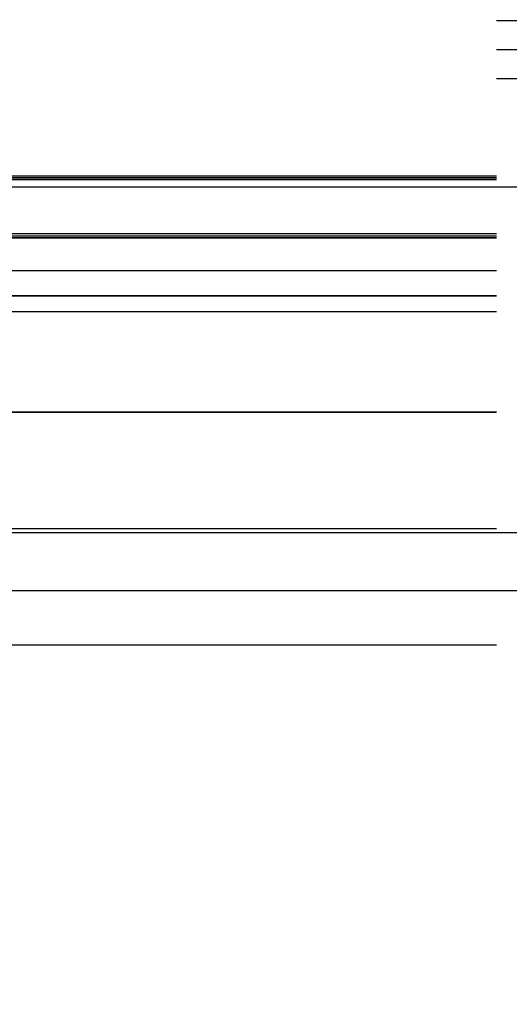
# Model space of a CAD drawing. Header units: millimetres. Extents: x -1030 to 192, y -442 to 180.
# Tile 215 of 256: x 65 to 77, y 68 to 91. Entities that reach past the tile are written whole.
import ezdxf

# ---------------------------------------------------------------- set-up
doc = ezdxf.new("R2010")
doc.units = ezdxf.units.MM
doc.header["$MEASUREMENT"] = 0
doc.layers.add('OVIDIO 120x60x72h', color=7, linetype='Continuous')

msp = doc.modelspace()

# ---------------------------------------------------------------- linework, layer by layer
at = {"layer": 'OVIDIO 120x60x72h', "extrusion": (0.1148807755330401, 0.04567751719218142, 0.9923285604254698)}
for points in [[(72.8498483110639, -77.6176936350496), (72.8498483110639, 29.2381590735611)], [(72.8498483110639, 29.2381590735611), (72.8498483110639, -77.6176936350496)]]:
    msp.add_lwpolyline(points, dxfattribs=at)
at = {"layer": 'OVIDIO 120x60x72h', "extrusion": (0.1148807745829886, 0.04567751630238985, 0.9923285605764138)}
for points in [[(72.39321081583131, 29.23815847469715), (72.3932108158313, -77.61769428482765)], [(72.3932108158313, -77.61769428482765), (72.39321081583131, 29.23815847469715)]]:
    msp.add_lwpolyline(points, dxfattribs=at)
at = {"layer": 'OVIDIO 120x60x72h', "extrusion": (0.1148807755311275, 0.04567751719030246, 0.9923285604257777)}
msp.add_lwpolyline([(57.9113994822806, -63.87049765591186), (57.9113994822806, -8.679758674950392)], dxfattribs=at)
at = {"layer": 'OVIDIO 120x60x72h', "extrusion": (0.1148807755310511, 0.04567751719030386, 0.9923285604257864)}
msp.add_lwpolyline([(58.13973467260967, -63.65377610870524), (58.13973467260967, -9.249254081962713)], dxfattribs=at)
at = {"layer": 'OVIDIO 120x60x72h', "extrusion": (1, 0, 0)}
for points in [[(87.47492492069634, 714.8180395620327), (91.05263368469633, 716.6068939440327)], [(91.05263368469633, 716.6068939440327), (89.71099289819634, 719.2901755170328)], [(89.71099289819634, 719.2901755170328), (91.05263368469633, 716.6068939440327)], [(86.71466180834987, 716.1149589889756), (90.38181329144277, 717.9485347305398)], [(89.71099289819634, 719.2901755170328), (86.13328413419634, 717.5013211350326)], [(89.2190579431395, 715.6901060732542), (87.87741715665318, 718.3733876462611)], [(87.38548220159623, 714.7733182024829), (87.47492492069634, 714.8180395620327)], [(87.47492492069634, 714.8180395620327), (87.38548220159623, 714.7733182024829)], [(87.38548220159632, 714.7733182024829), (87.30563087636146, 714.7344942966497), (87.22420860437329, 714.6971275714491), (87.141244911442, 714.661290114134), (87.05677311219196, 714.6270538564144), (86.97083037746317, 714.5944903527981), (86.88345778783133, 714.5636705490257), (86.79470037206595, 714.5346645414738), (86.70460712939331, 714.5075413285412), (86.61323103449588, 714.4823685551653), (86.52062902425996, 714.4592122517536), (86.42686196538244, 714.4381365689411), (86.33199460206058, 714.4192035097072), (86.23609548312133, 714.4024726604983), (86.13923686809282, 714.3880009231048), (86.04149461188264, 714.3758422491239), (85.94294802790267, 714.3660473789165), (85.84367972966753, 714.3586635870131), (85.74377545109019, 714.3537344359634), (85.64332384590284, 714.3512995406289), (85.54241626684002, 714.3513943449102), (85.44114652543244, 714.3540499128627), (85.33961063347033, 714.3592927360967), (85.23790652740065, 714.3671445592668), (85.13613377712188, 714.3776222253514), (85.03439328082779, 714.3907375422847), (84.93278694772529, 714.4064971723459), (84.83141737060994, 714.424902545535), (84.73038749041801, 714.4459497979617), (84.62980025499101, 714.469629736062), (84.52975827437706, 714.495927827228), (84.43036347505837, 714.5248242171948), (84.33171675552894, 714.5562937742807), (84.2339176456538, 714.5903061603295), (84.13706397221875, 714.6268259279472), (84.04125153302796, 714.6658126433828), (83.94657378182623, 714.7072210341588), (83.85312152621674, 714.7510011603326), (83.76098264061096, 714.7970986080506), (83.67024179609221, 714.8454547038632), (83.58098020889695, 714.896006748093), (83.49327540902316, 714.9486882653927), (83.40720103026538, 715.0034292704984), (83.3228266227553, 715.0601565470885), (83.24021748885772, 715.1187939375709), (83.15943454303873, 715.1792626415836), (83.08053419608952, 715.2414815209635), (83.00356826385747, 715.3053674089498), (82.92858390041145, 715.3708354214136), (82.85562355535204, 715.4377992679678), (82.78472495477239, 715.5061715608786), (82.71592110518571, 715.5758641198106), (82.64924031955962, 715.6467882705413), (82.58470626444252, 715.7188551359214), (82.52233802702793, 715.791975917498), (82.46215020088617, 715.8660621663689), (82.40415298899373, 715.941026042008), (82.34835232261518, 716.0167805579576), (82.29474999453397, 716.0932398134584), (82.24334380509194, 716.1703192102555), (82.1941277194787, 716.2479356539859), (82.14709203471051, 716.3260077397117), (82.10222355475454, 716.4044559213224), (82.05950577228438, 716.4832026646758), (82.01891905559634, 716.5621725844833)], [(82.01891905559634, 716.5621725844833), (82.05950577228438, 716.4832026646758), (82.10222355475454, 716.4044559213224), (82.14709203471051, 716.3260077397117), (82.1941277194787, 716.2479356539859), (82.24334380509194, 716.1703192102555), (82.29474999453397, 716.0932398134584), (82.34835232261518, 716.0167805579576), (82.40415298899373, 715.941026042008), (82.46215020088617, 715.8660621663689), (82.52233802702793, 715.791975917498), (82.58470626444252, 715.7188551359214), (82.64924031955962, 715.6467882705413), (82.71592110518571, 715.5758641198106), (82.78472495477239, 715.5061715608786), (82.85562355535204, 715.4377992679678), (82.92858390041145, 715.3708354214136), (83.00356826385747, 715.3053674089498), (83.08053419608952, 715.2414815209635), (83.15943454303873, 715.1792626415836), (83.24021748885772, 715.1187939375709), (83.3228266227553, 715.0601565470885), (83.40720103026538, 715.0034292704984), (83.49327540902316, 714.9486882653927), (83.58098020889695, 714.896006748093), (83.67024179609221, 714.8454547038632), (83.76098264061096, 714.7970986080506), (83.85312152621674, 714.7510011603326), (83.94657378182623, 714.7072210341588), (84.04125153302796, 714.6658126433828), (84.13706397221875, 714.6268259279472), (84.2339176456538, 714.5903061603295), (84.33171675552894, 714.5562937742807), (84.43036347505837, 714.5248242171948), (84.52975827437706, 714.495927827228), (84.62980025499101, 714.469629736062), (84.73038749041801, 714.4459497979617), (84.83141737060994, 714.424902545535), (84.93278694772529, 714.4064971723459), (85.03439328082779, 714.3907375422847), (85.13613377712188, 714.3776222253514), (85.23790652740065, 714.3671445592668), (85.33961063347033, 714.3592927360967), (85.44114652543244, 714.3540499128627), (85.54241626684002, 714.3513943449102), (85.64332384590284, 714.3512995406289), (85.74377545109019, 714.3537344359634), (85.84367972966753, 714.3586635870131), (85.94294802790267, 714.3660473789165), (86.04149461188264, 714.3758422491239), (86.13923686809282, 714.3880009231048), (86.23609548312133, 714.4024726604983), (86.33199460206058, 714.4192035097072), (86.42686196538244, 714.4381365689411), (86.52062902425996, 714.4592122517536), (86.61323103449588, 714.4823685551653), (86.70460712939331, 714.5075413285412), (86.79470037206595, 714.5346645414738), (86.88345778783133, 714.5636705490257), (86.97083037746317, 714.5944903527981), (87.05677311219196, 714.6270538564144), (87.141244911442, 714.661290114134), (87.22420860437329, 714.6971275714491), (87.30563087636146, 714.7344942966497), (87.38548220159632, 714.7733182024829)], [(87.38548220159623, 714.7733182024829), (86.04384141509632, 717.4565997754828)], [(86.04384141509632, 717.4565997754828), (87.38548220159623, 714.7733182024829)], [(83.3926683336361, 715.012979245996), (86.4910550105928, 716.5621725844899)], [(86.13328413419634, 717.5013211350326), (86.04384141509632, 717.4565997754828)], [(86.04384141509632, 717.4565997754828), (86.13328413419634, 717.5013211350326)], [(86.04384141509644, 717.4565997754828), (86.02387858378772, 717.4468937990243), (86.00352301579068, 717.4375521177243), (85.98278209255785, 717.4285927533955), (85.96166414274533, 717.4200336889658), (85.94017845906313, 717.4118928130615), (85.91833531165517, 717.4041878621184), (85.89614595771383, 717.3969363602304), (85.87362264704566, 717.3901555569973), (85.8507786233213, 717.3838623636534), (85.82762812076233, 717.3780732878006), (85.80418635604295, 717.3728043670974), (85.78046951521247, 717.368071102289), (85.75649473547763, 717.3638883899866), (85.7322800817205, 717.3602704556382), (85.70784451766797, 717.3572307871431), (85.68320787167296, 717.3547820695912), (85.65839079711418, 717.3529361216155), (85.63341472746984, 717.351703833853), (85.60830182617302, 717.3510951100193), (85.5830749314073, 717.3511188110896), (85.55775749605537, 717.3517827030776), (85.53237352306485, 717.3530934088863), (85.50694749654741, 717.3550563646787), (85.48150430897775, 717.3576757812), (85.45606918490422, 717.3609546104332), (85.43066760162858, 717.3648945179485), (85.40532520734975, 717.3694958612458), (85.38006773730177, 717.3747576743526), (85.35492092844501, 717.3806776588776), (85.32991043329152, 717.3872521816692), (85.30506173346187, 717.3944762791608), (85.2804000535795, 717.4023436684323), (85.2559502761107, 717.4108467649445), (85.23173685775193, 717.4199767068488), (85.20778374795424, 717.4297233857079), (85.18411431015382, 717.4400754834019), (85.16075124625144, 717.4510205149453), (85.13771652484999, 717.4625448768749), (85.1150313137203, 717.4746339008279), (85.09271591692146, 717.4872719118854), (85.07078971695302, 717.5004422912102), (85.04927112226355, 717.5141275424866), (85.02817752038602, 717.5283093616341), (85.00752523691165, 717.5429687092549), (84.98732950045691, 717.558085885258), (84.96760441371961, 717.573640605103), (84.94836293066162, 717.5896120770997), (84.9296168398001, 717.6059790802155), (84.91137675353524, 717.622720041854), (84.89365210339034, 717.6398131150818), (84.87645114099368, 717.6572362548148), (84.85978094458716, 717.6749672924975), (84.84364743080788, 717.6929840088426), (84.82805537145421, 717.7112642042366), (84.81300841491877, 717.7297857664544), (84.79850911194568, 717.7485267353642), (84.78455894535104, 717.7674653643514), (84.77115836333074, 717.7865801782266), (84.75830681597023, 717.805850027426), (84.74600279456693, 717.8252541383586), (84.73424387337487, 717.84477215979), (84.72302675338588, 717.8643842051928), (84.71234730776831, 717.884070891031), (84.70220062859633, 717.9038133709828)], [(84.70220062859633, 717.9038133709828), (84.71234730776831, 717.884070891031), (84.72302675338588, 717.8643842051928), (84.73424387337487, 717.84477215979), (84.74600279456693, 717.8252541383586), (84.75830681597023, 717.805850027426), (84.77115836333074, 717.7865801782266), (84.78455894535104, 717.7674653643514), (84.79850911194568, 717.7485267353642), (84.81300841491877, 717.7297857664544), (84.82805537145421, 717.7112642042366), (84.84364743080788, 717.6929840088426), (84.85978094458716, 717.6749672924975), (84.87645114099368, 717.6572362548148), (84.89365210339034, 717.6398131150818), (84.91137675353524, 717.622720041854), (84.9296168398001, 717.6059790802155), (84.94836293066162, 717.5896120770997), (84.96760441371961, 717.573640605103), (84.98732950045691, 717.558085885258), (85.00752523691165, 717.5429687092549), (85.02817752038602, 717.5283093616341), (85.04927112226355, 717.5141275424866), (85.07078971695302, 717.5004422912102), (85.09271591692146, 717.4872719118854), (85.1150313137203, 717.4746339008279), (85.13771652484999, 717.4625448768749), (85.16075124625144, 717.4510205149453), (85.18411431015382, 717.4400754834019), (85.20778374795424, 717.4297233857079), (85.23173685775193, 717.4199767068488), (85.2559502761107, 717.4108467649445), (85.2804000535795, 717.4023436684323), (85.30506173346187, 717.3944762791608), (85.32991043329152, 717.3872521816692), (85.35492092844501, 717.3806776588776), (85.38006773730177, 717.3747576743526), (85.40532520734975, 717.3694958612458), (85.43066760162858, 717.3648945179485), (85.45606918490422, 717.3609546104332), (85.48150430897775, 717.3576757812), (85.50694749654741, 717.3550563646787), (85.53237352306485, 717.3530934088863), (85.55775749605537, 717.3517827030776), (85.5830749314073, 717.3511188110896), (85.60830182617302, 717.3510951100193), (85.63341472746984, 717.351703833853), (85.65839079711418, 717.3529361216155), (85.68320787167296, 717.3547820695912), (85.70784451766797, 717.3572307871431), (85.7322800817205, 717.3602704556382), (85.75649473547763, 717.3638883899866), (85.78046951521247, 717.368071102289), (85.80418635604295, 717.3728043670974), (85.82762812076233, 717.3780732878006), (85.8507786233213, 717.3838623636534), (85.87362264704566, 717.3901555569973), (85.89614595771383, 717.3969363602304), (85.91833531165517, 717.4041878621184), (85.94017845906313, 717.4118928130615), (85.96166414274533, 717.4200336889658), (85.98278209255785, 717.4285927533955), (86.00352301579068, 717.4375521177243), (86.02387858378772, 717.4468937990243), (86.04384141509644, 717.4565997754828)], [(83.80777343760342, 717.4565997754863), (85.35696677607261, 714.3582130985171)], [(84.70220062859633, 717.9038133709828), (82.01891905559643, 716.5621725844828)], [(78.88842388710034, 729.5313668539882), (84.70220062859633, 717.9038133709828)], [(82.01891905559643, 716.5621725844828), (84.70220062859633, 717.9038133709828)], [(84.70220062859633, 717.9038133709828), (78.88842388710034, 729.5313668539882)], [(77.54678310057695, 728.8605464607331), (83.36055984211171, 717.2329929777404)], [(82.01891905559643, 716.5621725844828), (76.20514231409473, 728.1897260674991)], [(76.20514231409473, 728.1897260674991), (82.01891905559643, 716.5621725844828)], [(79.11203068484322, 722.375949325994), (81.7953122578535, 723.7175901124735)], [(76.20514231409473, 728.1897260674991), (78.88842388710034, 729.5313668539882)], [(78.88842388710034, 729.5313668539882), (76.20514231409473, 728.1897260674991)], [(75.4099184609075, 736.4883777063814), (72.7266368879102, 735.1467369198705)]]:
    msp.add_lwpolyline(points, dxfattribs=at)
at = {"layer": 'OVIDIO 120x60x72h'}
for points in [[(76.21606214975, 91.05263368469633), (97.4532739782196, 91.05263368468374)], [(97.4532739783, 90.38181329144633), (76.21606214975, 90.38181329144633)], [(97.45327397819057, 89.71099289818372), (76.21606214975, 89.71099289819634)], [(41.21587904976, 87.47492492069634), (76.21606214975, 87.47492492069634)], [(41.21587904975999, 87.43020356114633), (76.21606214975, 87.43020356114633)], [(41.21587904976, 87.38548220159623), (76.21606214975, 87.38548220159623)], [(76.21606214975, 87.38548220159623), (41.21587904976, 87.38548220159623)], [(90.71602301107, 87.20659676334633), (27.46698811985, 87.20659676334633)], [(76.21606214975, 86.13328413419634), (41.21587904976, 86.13328413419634)], [(41.21587904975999, 86.08856277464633), (76.21606214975, 86.08856277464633)], [(41.21587904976, 86.04384141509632), (76.21606214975, 86.04384141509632)], [(76.21606214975, 86.04384141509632), (41.21587904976, 86.04384141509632)], [(76.21606214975, 85.28040005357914), (41.21587904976, 85.28040005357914)], [(76.21606214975, 84.70220062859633), (41.21587904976, 84.70220062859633)], [(41.21587904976, 84.70220062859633), (76.21606214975, 84.70220062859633)], [(76.21606214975, 84.33171675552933), (41.21587904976, 84.33171675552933)], [(76.21606214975, 82.01891905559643), (41.21587904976, 82.01891905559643)], [(41.21587904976, 82.01891905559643), (76.21606214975, 82.01891905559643)], [(62.00572742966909, 79.33563748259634), (76.21606214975, 79.33563748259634)], [(89.78794848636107, 79.23604907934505), (-419.111092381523, 79.2360490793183)], [(89.7879484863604, 77.89440829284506), (-419.1110923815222, 77.89440829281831)], [(62.00572742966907, 76.65235590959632), (76.21606214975, 76.65235590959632)]]:
    msp.add_lwpolyline(points, dxfattribs=at)
at = {"layer": 'OVIDIO 120x60x72h', "extrusion": (2.568458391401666e-05, 0.9999999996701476, 8.307771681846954e-08)}
for points in [[(-74.21743960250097, 716.3882525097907), (-43.21760176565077, 716.2879824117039)], [(-43.21760176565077, 716.2879824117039), (-74.21743960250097, 716.3882525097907)]]:
    msp.add_lwpolyline(points, dxfattribs=at)
at = {"layer": 'OVIDIO 120x60x72h', "extrusion": (0.999995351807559, 0.0009951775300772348, 0.002882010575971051)}
for points in [[(89.88120059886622, 714.7532741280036), (90.37079571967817, 716.1711234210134)], [(90.37079571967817, 716.1711234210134), (89.88120059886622, 714.7532741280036)]]:
    msp.add_lwpolyline(points, dxfattribs=at)
at = {"layer": 'OVIDIO 120x60x72h', "extrusion": (-0.003048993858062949, 0.3263938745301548, 0.9452289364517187)}
for points in [[(-77.04145580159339, 151.0227602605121), (-77.04140300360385, 150.9783656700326), (-77.04035104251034, 150.933584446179), (-77.03827399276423, 150.8884456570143), (-77.03514682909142, 150.8429800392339), (-77.0309455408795, 150.7972199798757), (-77.02564724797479, 150.7511994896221), (-77.01923031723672, 150.704954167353), (-77.0116744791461, 150.658521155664), (-77.00296094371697, 150.6119390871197), (-76.99307251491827, 150.5652480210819), (-76.98199370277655, 150.5184893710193), (-76.96971083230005, 150.4717058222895), (-76.9562121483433, 150.4249412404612), (-76.94148791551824, 150.3782405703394), (-76.92553051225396, 150.3316497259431), (-76.90833451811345, 150.2852154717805), (-76.88989679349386, 150.2389852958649), (-76.87021655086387, 150.1930072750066), (-76.84929541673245, 150.1473299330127), (-76.8271374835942, 150.1020020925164), (-76.80374935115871, 150.0570727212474), (-76.77914015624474, 150.0125907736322), (-76.75332159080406, 149.9686050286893), (-76.72630790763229, 149.9251639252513), (-76.6981159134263, 149.8823153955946), (-76.66876494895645, 149.8401066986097), (-76.63827685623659, 149.7985842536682), (-76.60667593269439, 149.7577934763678), (-76.57398887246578, 149.7177786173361), (-76.54024469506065, 149.6785826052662), (-76.50547466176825, 149.6402468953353), (-76.4697121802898, 149.6028113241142), (-76.43299269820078, 149.5663139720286), (-76.39535358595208, 149.5307910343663), (-76.35683401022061, 149.4962767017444), (-76.31747479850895, 149.4628030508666), (-76.27731829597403, 149.4303999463), (-76.23640821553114, 149.399094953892), (-76.1947894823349, 149.3689132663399), (-76.1525080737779, 149.3398776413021), (-76.10961085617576, 149.3120083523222), (-76.06614541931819, 149.285323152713), (-76.02215991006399, 149.2598372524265), (-75.97770286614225, 149.2355633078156), (-75.93282305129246, 149.2125114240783), (-75.88756929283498, 149.1906891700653), (-75.84199032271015, 149.170101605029), (-75.79613462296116, 149.1507513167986), (-75.75005027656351, 149.1326384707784), (-75.70378482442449, 149.1157608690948), (-75.65738512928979, 149.100114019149), (-75.61089724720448, 149.0856912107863), (-75.56436630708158, 149.0724836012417), (-75.51783639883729, 149.0604803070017), (-75.47135047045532, 149.0496685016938), (-75.42495023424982, 149.0400335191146), (-75.37867608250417, 149.0315589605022), (-75.33256701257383, 149.0242268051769), (-75.28666056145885, 149.0180175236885), (-75.240992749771, 149.0129101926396), (-75.19559803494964, 149.0088826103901), (-75.15050927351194, 149.0059114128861), (-75.10575769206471, 149.0039721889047), (-75.06137286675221, 149.0030395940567)], [(-75.06137286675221, 149.0030395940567), (-75.10575769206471, 149.0039721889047), (-75.15050927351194, 149.0059114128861), (-75.19559803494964, 149.0088826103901), (-75.240992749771, 149.0129101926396), (-75.28666056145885, 149.0180175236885), (-75.33256701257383, 149.0242268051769), (-75.37867608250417, 149.0315589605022), (-75.42495023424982, 149.0400335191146), (-75.47135047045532, 149.0496685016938), (-75.51783639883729, 149.0604803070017), (-75.56436630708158, 149.0724836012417), (-75.61089724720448, 149.0856912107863), (-75.65738512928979, 149.100114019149), (-75.70378482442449, 149.1157608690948), (-75.75005027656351, 149.1326384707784), (-75.79613462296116, 149.1507513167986), (-75.84199032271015, 149.170101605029), (-75.88756929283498, 149.1906891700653), (-75.93282305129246, 149.2125114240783), (-75.97770286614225, 149.2355633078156), (-76.02215991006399, 149.2598372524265), (-76.06614541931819, 149.285323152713), (-76.10961085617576, 149.3120083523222), (-76.1525080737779, 149.3398776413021), (-76.1947894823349, 149.3689132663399), (-76.23640821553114, 149.399094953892), (-76.27731829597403, 149.4303999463), (-76.31747479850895, 149.4628030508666), (-76.35683401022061, 149.4962767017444), (-76.39535358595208, 149.5307910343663), (-76.43299269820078, 149.5663139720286), (-76.4697121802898, 149.6028113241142), (-76.50547466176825, 149.6402468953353), (-76.54024469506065, 149.6785826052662), (-76.57398887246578, 149.7177786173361), (-76.60667593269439, 149.7577934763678), (-76.63827685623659, 149.7985842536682), (-76.66876494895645, 149.8401066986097), (-76.6981159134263, 149.8823153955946), (-76.72630790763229, 149.9251639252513), (-76.75332159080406, 149.9686050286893), (-76.77914015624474, 150.0125907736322), (-76.80374935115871, 150.0570727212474), (-76.8271374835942, 150.1020020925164), (-76.84929541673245, 150.1473299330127), (-76.87021655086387, 150.1930072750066), (-76.88989679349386, 150.2389852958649), (-76.90833451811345, 150.2852154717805), (-76.92553051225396, 150.3316497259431), (-76.94148791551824, 150.3782405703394), (-76.9562121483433, 150.4249412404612), (-76.96971083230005, 150.4717058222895), (-76.98199370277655, 150.5184893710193), (-76.99307251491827, 150.5652480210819), (-77.00296094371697, 150.6119390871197), (-77.0116744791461, 150.658521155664), (-77.01923031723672, 150.704954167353), (-77.02564724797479, 150.7511994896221), (-77.0309455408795, 150.7972199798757), (-77.03514682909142, 150.8429800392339), (-77.03827399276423, 150.8884456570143), (-77.04035104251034, 150.933584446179), (-77.04140300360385, 150.9783656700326), (-77.04145580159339, 151.0227602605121)]]:
    msp.add_lwpolyline(points, dxfattribs=at)
at = {"layer": 'OVIDIO 120x60x72h', "extrusion": (2.568458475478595e-05, 0.9999999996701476, 8.307771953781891e-08)}
msp.add_lwpolyline([(-43.21989479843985, 715.5790607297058), (-74.21973263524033, 715.6793308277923)], dxfattribs=at)
at = {"layer": 'OVIDIO 120x60x72h', "extrusion": (-0.003048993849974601, 0.3263938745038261, 0.9452289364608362)}
msp.add_lwpolyline([(-77.0414557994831, 151.0227602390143), (-77.0413245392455, 150.9726464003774), (-77.0399341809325, 150.9224637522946), (-77.03728000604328, 150.8722596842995), (-77.03335967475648, 150.8220819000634), (-77.02817324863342, 150.7719782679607), (-77.02172320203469, 150.7219966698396), (-77.0140144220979, 150.6721848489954), (-77.00505419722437, 150.6225902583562), (-76.99485219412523, 150.5732599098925), (-76.9834204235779, 150.5242402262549), (-76.9707731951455, 150.4755768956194), (-76.95692706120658, 150.4273147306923), (-76.94190075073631, 150.3794975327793), (-76.92571509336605, 150.3321679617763), (-76.90839293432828, 150.2853674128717), (-76.88995904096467, 150.2391359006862), (-76.87044000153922, 150.1935119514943), (-76.84986411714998, 150.1485325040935), (-76.82826128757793, 150.1042328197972), (-76.80566289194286, 150.0606464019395), (-76.78210166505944, 150.0178049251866), (-76.75761157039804, 149.975738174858), (-76.73222767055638, 149.9344739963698), (-76.70598599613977, 149.8940382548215), (-76.67892341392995, 149.8544548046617), (-76.65107749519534, 149.8157454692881), (-76.62248638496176, 149.7779300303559), (-76.5931886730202, 149.7410262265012), (-76.56322326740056, 149.705049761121), (-76.53262927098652, 149.6700143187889), (-76.50144586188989, 149.6359315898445), (-76.46971217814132, 149.6028113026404), (-76.4372272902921, 149.5704274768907), (-76.40376924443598, 149.5385747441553), (-76.36934699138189, 149.5072924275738), (-76.33397144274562, 149.4766199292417), (-76.29765550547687, 149.4465966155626), (-76.26041410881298, 149.4172616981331), (-76.22226422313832, 149.388654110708), (-76.18322487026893, 149.3608123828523), (-76.14331712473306, 149.3337745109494), (-76.10256410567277, 149.3075778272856), (-76.06099095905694, 149.2822588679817), (-76.01862482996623, 149.2578532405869), (-75.97549482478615, 149.2343954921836), (-75.93163196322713, 149.2119189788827), (-75.88706912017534, 149.1904557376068), (-75.84184095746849, 149.1700363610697), (-75.79598384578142, 149.1506898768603), (-75.749535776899, 149.1324436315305), (-75.70253626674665, 149.1153231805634), (-75.65502624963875, 149.0993521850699), (-75.60704796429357, 149.0845523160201), (-75.55864483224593, 149.0709431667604), (-75.50986132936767, 149.058542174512), (-75.46074285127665, 149.0473645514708), (-75.41133557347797, 149.0374232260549), (-75.36168630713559, 149.0287287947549), (-75.31184235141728, 149.0212894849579), (-75.26185134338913, 149.015111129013), (-75.21176110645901, 149.0101971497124), (-75.16161949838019, 149.0065485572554), (-75.1114742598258, 149.0041639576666), (-75.06137286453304, 149.0030395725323)], dxfattribs=at)
at = {"layer": 'OVIDIO 120x60x72h', "extrusion": (2.568458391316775e-05, 0.9999999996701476, 8.307771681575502e-08)}
for points in [[(-43.22218783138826, 714.8701390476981), (-74.22202566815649, 714.9704091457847)], [(-74.22202566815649, 714.9704091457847), (-43.22218783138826, 714.8701390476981)]]:
    msp.add_lwpolyline(points, dxfattribs=at)
at = {"layer": 'OVIDIO 120x60x72h', "extrusion": (-0.003048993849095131, 0.3263938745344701, 0.9452289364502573)}
for points in [[(-75.06137286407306, 149.0030395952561), (-75.1057576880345, 149.0039721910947), (-75.15050926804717, 149.0059114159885), (-75.1955980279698, 149.0088826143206), (-75.24099274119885, 149.0129101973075), (-75.28666055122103, 149.0180175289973), (-75.33256700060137, 149.0242268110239), (-75.37867606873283, 149.0315589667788), (-75.42495021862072, 149.0400335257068), (-75.47135045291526, 149.0496685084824), (-75.51783637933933, 149.0604803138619), (-75.56436628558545, 149.0724836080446), (-75.61089722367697, 149.0856912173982), (-75.65738510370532, 149.1001140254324), (-75.70378479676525, 149.1157608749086), (-75.75005024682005, 149.1326384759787), (-75.79613459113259, 149.1507513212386), (-75.84199028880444, 149.1701016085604), (-75.88756925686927, 149.1906891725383), (-75.93282301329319, 149.2125114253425), (-75.97770282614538, 149.2355633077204), (-76.02215986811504, 149.2598372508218), (-76.0661453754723, 149.2853231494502), (-76.10961081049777, 149.3120083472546), (-76.15250802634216, 149.3398776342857), (-76.1947894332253, 149.3689132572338), (-76.23640816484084, 149.3990949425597), (-76.27731824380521, 149.4303999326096), (-76.31747474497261, 149.4628030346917), (-76.35683395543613, 149.4962766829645), (-76.3953535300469, 149.5307910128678), (-76.43299264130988, 149.5663139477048), (-76.46971212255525, 149.6028112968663), (-76.50547460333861, 149.6402468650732), (-76.54024463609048, 149.6785825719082), (-76.57398881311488, 149.7177785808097), (-76.60667587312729, 149.7577934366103), (-76.63827679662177, 149.7985842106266), (-76.66876488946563, 149.8401066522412), (-76.69811585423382, 149.8823153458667), (-76.72630784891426, 149.9251638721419), (-76.75332153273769, 149.9686049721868), (-76.77914009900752, 150.0125907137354), (-76.80374929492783, 150.0570726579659), (-76.82713742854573, 150.1020020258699), (-76.84929536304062, 150.1473298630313), (-76.87021649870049, 150.1930072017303), (-76.88989674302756, 150.2389852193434), (-76.9083344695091, 150.2852153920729), (-76.92553046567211, 150.3316496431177), (-76.94148787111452, 150.378240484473), (-76.9562121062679, 150.4249411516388), (-76.96971079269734, 150.4717057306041), (-76.98199366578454, 150.518489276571), (-76.99307248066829, 150.5652479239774), (-77.00296091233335, 150.6119389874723), (-77.01167445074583, 150.6585210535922), (-77.01923029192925, 150.7049540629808), (-77.02564722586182, 150.7511993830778), (-77.03094552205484, 150.7972198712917), (-77.03514681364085, 150.842979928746), (-77.03827398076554, 150.8884455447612), (-77.04035103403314, 150.9335843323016), (-77.04140299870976, 150.9783655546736), (-77.04145580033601, 151.0227601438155)], [(-77.04145580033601, 151.0227601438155), (-77.04140299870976, 150.9783655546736), (-77.04035103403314, 150.9335843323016), (-77.03827398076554, 150.8884455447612), (-77.03514681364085, 150.842979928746), (-77.03094552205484, 150.7972198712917), (-77.02564722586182, 150.7511993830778), (-77.01923029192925, 150.7049540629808), (-77.01167445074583, 150.6585210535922), (-77.00296091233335, 150.6119389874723), (-76.99307248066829, 150.5652479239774), (-76.98199366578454, 150.518489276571), (-76.96971079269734, 150.4717057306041), (-76.9562121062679, 150.4249411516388), (-76.94148787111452, 150.378240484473), (-76.92553046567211, 150.3316496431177), (-76.9083344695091, 150.2852153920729), (-76.88989674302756, 150.2389852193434), (-76.87021649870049, 150.1930072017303), (-76.84929536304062, 150.1473298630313), (-76.82713742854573, 150.1020020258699), (-76.80374929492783, 150.0570726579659), (-76.77914009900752, 150.0125907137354), (-76.75332153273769, 149.9686049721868), (-76.72630784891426, 149.9251638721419), (-76.69811585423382, 149.8823153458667), (-76.66876488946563, 149.8401066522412), (-76.63827679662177, 149.7985842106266), (-76.60667587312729, 149.7577934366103), (-76.57398881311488, 149.7177785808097), (-76.54024463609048, 149.6785825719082), (-76.50547460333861, 149.6402468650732), (-76.46971212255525, 149.6028112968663), (-76.43299264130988, 149.5663139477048), (-76.3953535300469, 149.5307910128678), (-76.35683395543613, 149.4962766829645), (-76.31747474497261, 149.4628030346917), (-76.27731824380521, 149.4303999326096), (-76.23640816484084, 149.3990949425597), (-76.1947894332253, 149.3689132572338), (-76.15250802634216, 149.3398776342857), (-76.10961081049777, 149.3120083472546), (-76.0661453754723, 149.2853231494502), (-76.02215986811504, 149.2598372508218), (-75.97770282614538, 149.2355633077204), (-75.93282301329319, 149.2125114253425), (-75.88756925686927, 149.1906891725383), (-75.84199028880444, 149.1701016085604), (-75.79613459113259, 149.1507513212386), (-75.75005024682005, 149.1326384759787), (-75.70378479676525, 149.1157608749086), (-75.65738510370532, 149.1001140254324), (-75.61089722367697, 149.0856912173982), (-75.56436628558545, 149.0724836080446), (-75.51783637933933, 149.0604803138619), (-75.47135045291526, 149.0496685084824), (-75.42495021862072, 149.0400335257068), (-75.37867606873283, 149.0315589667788), (-75.33256700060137, 149.0242268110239), (-75.28666055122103, 149.0180175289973), (-75.24099274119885, 149.0129101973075), (-75.1955980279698, 149.0088826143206), (-75.15050926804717, 149.0059114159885), (-75.1057576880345, 149.0039721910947), (-75.06137286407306, 149.0030395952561)]]:
    msp.add_lwpolyline(points, dxfattribs=at)
at = {"layer": 'OVIDIO 120x60x72h', "extrusion": (0.9999953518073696, 0.0009951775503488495, 0.002882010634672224)}
msp.add_lwpolyline([(89.32605261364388, 714.9449713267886), (89.81564773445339, 716.3628206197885)], dxfattribs=at)
at = {"layer": 'OVIDIO 120x60x72h', "extrusion": (0.9999994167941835, -0.001020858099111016, 0.0003525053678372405)}
for points in [[(87.2251540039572, 717.5064022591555), (88.63194478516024, 717.0206334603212)], [(88.63194478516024, 717.0206334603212), (87.2251540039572, 717.5064022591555)]]:
    msp.add_lwpolyline(points, dxfattribs=at)
at = {"layer": 'OVIDIO 120x60x72h', "extrusion": (0.9999953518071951, 0.0009951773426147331, 0.002882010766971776)}
for points in [[(88.47828939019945, 716.8246215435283), (87.98869438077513, 715.4067722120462)], [(87.98869438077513, 715.4067722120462), (88.47828939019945, 716.8246215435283)]]:
    msp.add_lwpolyline(points, dxfattribs=at)
at = {"layer": 'OVIDIO 120x60x72h', "extrusion": (0.9999994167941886, -0.001020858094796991, 0.0003525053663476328)}
msp.add_lwpolyline([(88.38715187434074, 716.3117108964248), (87.22514426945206, 716.7129553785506)], dxfattribs=at)
at = {"layer": 'OVIDIO 120x60x72h', "extrusion": (0.9999994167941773, -0.00102085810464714, 0.0003525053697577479)}
for points in [[(88.14235900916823, 715.6027883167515), (87.22513453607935, 715.9195084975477)], [(87.22513453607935, 715.9195084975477), (88.14235900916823, 715.6027883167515)]]:
    msp.add_lwpolyline(points, dxfattribs=at)
at = {"layer": 'OVIDIO 120x60x72h', "extrusion": (0, 1, 0)}
for points in [[(-27.46698811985, 717.8143706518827), (-90.71602301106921, 717.8143706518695)], [(-90.71602301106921, 717.8143706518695), (-27.46698811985, 717.8143706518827)], [(-90.71602301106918, 717.1435502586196), (-27.46698811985, 717.1435502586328)], [(-27.46698811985, 717.1435502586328), (-90.71602301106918, 717.1435502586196)], [(-79.22193018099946, 754.1686973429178), (419.1110923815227, 754.1686973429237)], [(419.1110923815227, 754.1686973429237), (-79.22193018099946, 754.1686973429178)], [(419.1110923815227, 753.4978769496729), (-79.2219301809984, 753.4978769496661)], [(-79.2219301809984, 753.4978769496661), (419.1110923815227, 753.4978769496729)]]:
    msp.add_lwpolyline(points, dxfattribs=at)
at = {"layer": 'OVIDIO 120x60x72h', "extrusion": (0.9999953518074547, 0.0009951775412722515, 0.002882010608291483)}
msp.add_lwpolyline([(87.2853004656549, 715.6496599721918), (87.7748955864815, 717.0675092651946)], dxfattribs=at)
at = {"layer": 'OVIDIO 120x60x72h', "extrusion": (5.036185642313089e-08, 0.9999999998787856, -1.557004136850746e-05)}
for points in [[(-76.22111328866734, 715.9477467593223), (-76.2159804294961, 717.5346388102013)], [(-76.2159804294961, 717.5346388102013), (-76.22111328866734, 715.9477467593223)]]:
    msp.add_lwpolyline(points, dxfattribs=at)
at = {"layer": 'OVIDIO 120x60x72h', "extrusion": (-0.003048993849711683, 0.326393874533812, 0.9452289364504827)}
for points in [[(-77.02670760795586, 152.5109854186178), (-77.02673492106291, 152.5579516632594), (-77.02776118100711, 152.6053263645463), (-77.02981233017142, 152.6530787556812), (-77.03291341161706, 152.7011763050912), (-77.03708845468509, 152.7495847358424), (-77.0423603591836, 152.7982680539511), (-77.04875077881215, 152.847188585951), (-77.0562800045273, 152.8963070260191), (-77.06496684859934, 152.9455824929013), (-77.07482853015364, 152.9949725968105), (-77.08588056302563, 153.0444335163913), (-77.09813664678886, 153.0939200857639), (-77.11160856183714, 153.1433858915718), (-77.12630606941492, 153.1927833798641), (-77.14223681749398, 153.2420639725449), (-77.15940625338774, 153.2911781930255), (-77.17781754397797, 153.3400758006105), (-77.19747150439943, 153.3887059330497), (-77.21836653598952, 153.4370172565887), (-77.24049857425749, 153.4849581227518), (-77.26386104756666, 153.5324767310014), (-77.28844484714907, 153.5795212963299), (-77.31423830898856, 153.6260402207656), (-77.34122720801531, 153.6719822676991), (-77.3693947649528, 153.7172967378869), (-77.39872166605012, 153.7619336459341), (-77.4291860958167, 153.8058438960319), (-77.46076378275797, 153.8489794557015), (-77.49342805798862, 153.8912935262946), (-77.5271499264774, 153.9327407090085), (-77.56189815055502, 153.9732771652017), (-77.59763934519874, 154.0128607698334), (-77.63433808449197, 154.0514512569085), (-77.67195701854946, 154.0890103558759), (-77.71045700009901, 154.1255019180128), (-77.74979721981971, 154.1608920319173), (-77.78993534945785, 154.1951491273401), (-77.83082769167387, 154.2282440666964), (-77.87242933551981, 154.2601502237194), (-77.91469431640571, 154.2908435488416), (-77.9575757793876, 154.32030262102), (-78.00102614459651, 154.3485086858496), (-78.04499727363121, 154.3754456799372), (-78.08944063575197, 154.4011002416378), (-78.13430747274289, 154.4254617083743), (-78.17954896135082, 154.4485221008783), (-78.22511637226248, 154.4702760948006), (-78.27096122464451, 154.4907209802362), (-78.31703543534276, 154.5098566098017), (-78.3632914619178, 154.5276853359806), (-78.40968243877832, 154.5442119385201), (-78.45616230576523, 154.5594435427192), (-78.50268592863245, 154.573389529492), (-78.54920921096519, 154.5860614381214), (-78.59568919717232, 154.5974728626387), (-78.64208416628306, 154.6076393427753), (-78.68835371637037, 154.616578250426), (-78.73445883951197, 154.6243086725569), (-78.78036198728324, 154.6308512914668), (-78.82602712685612, 154.6362282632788), (-78.87141978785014, 154.6404630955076), (-78.91650710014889, 154.643580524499), (-78.96125782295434, 154.645606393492), (-79.00564236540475, 154.6465675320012)], [(-79.00564236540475, 154.6465675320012), (-78.96125782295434, 154.645606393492), (-78.91650710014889, 154.643580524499), (-78.87141978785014, 154.6404630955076), (-78.82602712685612, 154.6362282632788), (-78.78036198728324, 154.6308512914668), (-78.73445883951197, 154.6243086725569), (-78.68835371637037, 154.616578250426), (-78.64208416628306, 154.6076393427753), (-78.59568919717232, 154.5974728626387), (-78.54920921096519, 154.5860614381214), (-78.50268592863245, 154.573389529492), (-78.45616230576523, 154.5594435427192), (-78.40968243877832, 154.5442119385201), (-78.3632914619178, 154.5276853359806), (-78.31703543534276, 154.5098566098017), (-78.27096122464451, 154.4907209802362), (-78.22511637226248, 154.4702760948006), (-78.17954896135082, 154.4485221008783), (-78.13430747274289, 154.4254617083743), (-78.08944063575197, 154.4011002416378), (-78.04499727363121, 154.3754456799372), (-78.00102614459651, 154.3485086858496), (-77.9575757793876, 154.32030262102), (-77.91469431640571, 154.2908435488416), (-77.87242933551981, 154.2601502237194), (-77.83082769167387, 154.2282440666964), (-77.78993534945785, 154.1951491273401), (-77.74979721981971, 154.1608920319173), (-77.71045700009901, 154.1255019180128), (-77.67195701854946, 154.0890103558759), (-77.63433808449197, 154.0514512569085), (-77.59763934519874, 154.0128607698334), (-77.56189815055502, 153.9732771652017), (-77.5271499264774, 153.9327407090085), (-77.49342805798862, 153.8912935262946), (-77.46076378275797, 153.8489794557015), (-77.4291860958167, 153.8058438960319), (-77.39872166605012, 153.7619336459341), (-77.3693947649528, 153.7172967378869), (-77.34122720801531, 153.6719822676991), (-77.31423830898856, 153.6260402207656), (-77.28844484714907, 153.5795212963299), (-77.26386104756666, 153.5324767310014), (-77.24049857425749, 153.4849581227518), (-77.21836653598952, 153.4370172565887), (-77.19747150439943, 153.3887059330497), (-77.17781754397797, 153.3400758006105), (-77.15940625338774, 153.2911781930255), (-77.14223681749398, 153.2420639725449), (-77.12630606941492, 153.1927833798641), (-77.11160856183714, 153.1433858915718), (-77.09813664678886, 153.0939200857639), (-77.08588056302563, 153.0444335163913), (-77.07482853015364, 152.9949725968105), (-77.06496684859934, 152.9455824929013), (-77.0562800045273, 152.8963070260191), (-77.04875077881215, 152.847188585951), (-77.0423603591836, 152.7982680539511), (-77.03708845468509, 152.7495847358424), (-77.03291341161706, 152.7011763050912), (-77.02981233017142, 152.6530787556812), (-77.02776118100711, 152.6053263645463), (-77.02673492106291, 152.5579516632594), (-77.02670760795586, 152.5109854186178)]]:
    msp.add_lwpolyline(points, dxfattribs=at)
at = {"layer": 'OVIDIO 120x60x72h', "extrusion": (-0.003234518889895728, 1.557010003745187e-05, 0.9999947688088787)}
msp.add_lwpolyline([(80.53640971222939, 85.13617415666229), (80.48629965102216, 85.13680329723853), (80.43613329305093, 85.13869215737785), (80.3859580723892, 85.14184498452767), (80.33582171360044, 85.14626364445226), (80.28577208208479, 85.15194760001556), (80.23585703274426, 85.15889390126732), (80.18612425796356, 85.16709718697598), (80.13662113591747, 85.17654969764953), (80.08739458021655, 85.18724129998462), (80.03849089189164, 85.19915952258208), (79.98995561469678, 85.21228960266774), (79.94183339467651, 85.22661454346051), (79.89416784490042, 85.24211518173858), (79.84700141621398, 85.25877026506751), (79.80037527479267, 85.2765565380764), (79.75432918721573, 85.29544883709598), (79.70890141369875, 85.31542019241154), (79.6641286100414, 85.3364419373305), (79.6200457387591, 85.3584838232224), (79.57668598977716, 85.38151413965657), (79.53408071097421, 85.4054998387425), (79.49225934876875, 85.43040666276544), (79.45124939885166, 85.45619927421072), (79.41107636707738, 85.4828413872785), (79.37176374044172, 85.51029590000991), (79.33333296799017, 85.53852502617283), (79.29580345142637, 85.56749042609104), (79.25919254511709, 85.59715333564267), (79.22351556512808, 85.62747469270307), (79.18878580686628, 85.65841526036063), (79.15501457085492, 85.68993574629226), (79.12221119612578, 85.7219969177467), (79.09015170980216, 85.75480193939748), (79.05863295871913, 85.78857479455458), (79.02769417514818, 85.82330614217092), (78.99737465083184, 85.85898467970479), (78.96771362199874, 85.89559710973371), (78.93875014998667, 85.93312811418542), (78.91052299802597, 85.97156033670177), (78.88307050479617, 86.01087437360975), (78.85643045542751, 86.05104877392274), (78.83063995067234, 86.09206004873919), (78.8057352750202, 86.13388269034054), (78.78175176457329, 86.1764892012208), (78.75872367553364, 86.21985013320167), (78.73668405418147, 86.26393413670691), (78.71566460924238, 86.30870802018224), (78.69569558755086, 86.3541368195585), (78.67680565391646, 86.40018387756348), (78.65902177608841, 86.44681093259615), (78.6423691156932, 86.4939782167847), (78.62687092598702, 86.54164456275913), (78.61254845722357, 86.58976751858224), (78.5994208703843, 86.63830347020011), (78.5875051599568, 86.68720777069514), (78.5768160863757, 86.73643487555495), (78.56736611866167, 86.78593848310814), (78.55916538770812, 86.8356716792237), (78.55222165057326, 86.8855870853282), (78.54654026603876, 86.93563700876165), (78.54212418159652, 86.9857735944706), (78.53897393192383, 87.03594897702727), (78.53708764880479, 87.08611543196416), (78.53646108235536, 87.13622552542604)], dxfattribs=at)
at = {"layer": 'OVIDIO 120x60x72h', "extrusion": (-0.003048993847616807, 0.3263938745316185, 0.9452289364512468)}
for points in [[(-79.01077476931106, 154.1286617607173), (-78.96639022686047, 154.1277006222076), (-78.92163950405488, 154.1256747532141), (-78.87655219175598, 154.1225573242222), (-78.83115953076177, 154.118322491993), (-78.7854943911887, 154.1129455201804), (-78.73959124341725, 154.10640290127), (-78.69348612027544, 154.0986724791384), (-78.64721657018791, 154.0897335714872), (-78.60082160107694, 154.07956709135), (-78.55434161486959, 154.0681556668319), (-78.50781833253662, 154.0554837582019), (-78.46129470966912, 154.0415377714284), (-78.41481484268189, 154.0263061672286), (-78.3684238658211, 154.0097795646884), (-78.32216783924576, 153.9919508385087), (-78.2760936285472, 153.9728152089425), (-78.23024877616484, 153.952370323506), (-78.18468136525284, 153.930616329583), (-78.13943987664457, 153.9075559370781), (-78.0945730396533, 153.8831944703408), (-78.05012967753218, 153.8575399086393), (-78.00615854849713, 153.8306029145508), (-77.96270818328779, 153.8023968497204), (-77.91982672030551, 153.772937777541), (-77.87756173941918, 153.7422444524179), (-77.83596009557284, 153.710338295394), (-77.7950677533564, 153.6772433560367), (-77.75492962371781, 153.6429862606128), (-77.71558940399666, 153.6075961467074), (-77.67708942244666, 153.5711045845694), (-77.63947048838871, 153.533545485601), (-77.60277174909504, 153.4949549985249), (-77.56703055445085, 153.4553713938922), (-77.53228233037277, 153.414834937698), (-77.49856046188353, 153.3733877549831), (-77.46589618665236, 153.3310736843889), (-77.4343184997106, 153.2879381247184), (-77.40385406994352, 153.2440278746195), (-77.37452716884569, 153.1993909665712), (-77.3463596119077, 153.1540764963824), (-77.31937071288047, 153.1081344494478), (-77.29357725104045, 153.0616155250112), (-77.26899345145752, 153.0145709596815), (-77.24563097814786, 152.9670523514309), (-77.22349893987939, 152.9191114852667), (-77.20260390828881, 152.8708001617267), (-77.1829499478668, 152.8221700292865), (-77.16453865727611, 152.7732724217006), (-77.14736922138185, 152.7241582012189), (-77.13143847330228, 152.6748776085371), (-77.11674096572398, 152.6254801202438), (-77.10326905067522, 152.576014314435), (-77.09101296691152, 152.5265277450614), (-77.07996093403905, 152.4770668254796), (-77.07009925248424, 152.4276767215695), (-77.06141240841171, 152.3784012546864), (-77.0538831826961, 152.3292828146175), (-77.04749276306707, 152.2803622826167), (-77.04222085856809, 152.231678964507), (-77.0380458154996, 152.183270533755), (-77.03494473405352, 152.1351729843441), (-77.03289358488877, 152.0874205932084), (-77.03186732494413, 152.0400458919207), (-77.03184001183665, 151.9930796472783)], [(-77.03184001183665, 151.9930796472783), (-77.03186732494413, 152.0400458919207), (-77.03289358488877, 152.0874205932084), (-77.03494473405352, 152.1351729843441), (-77.0380458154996, 152.183270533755), (-77.04222085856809, 152.231678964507), (-77.04749276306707, 152.2803622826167), (-77.0538831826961, 152.3292828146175), (-77.06141240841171, 152.3784012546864), (-77.07009925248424, 152.4276767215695), (-77.07996093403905, 152.4770668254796), (-77.09101296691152, 152.5265277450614), (-77.10326905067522, 152.576014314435), (-77.11674096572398, 152.6254801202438), (-77.13143847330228, 152.6748776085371), (-77.14736922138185, 152.7241582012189), (-77.16453865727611, 152.7732724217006), (-77.1829499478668, 152.8221700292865), (-77.20260390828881, 152.8708001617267), (-77.22349893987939, 152.9191114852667), (-77.24563097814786, 152.9670523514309), (-77.26899345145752, 153.0145709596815), (-77.29357725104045, 153.0616155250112), (-77.31937071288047, 153.1081344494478), (-77.3463596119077, 153.1540764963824), (-77.37452716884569, 153.1993909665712), (-77.40385406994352, 153.2440278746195), (-77.4343184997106, 153.2879381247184), (-77.46589618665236, 153.3310736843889), (-77.49856046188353, 153.3733877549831), (-77.53228233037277, 153.414834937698), (-77.56703055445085, 153.4553713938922), (-77.60277174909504, 153.4949549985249), (-77.63947048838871, 153.533545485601), (-77.67708942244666, 153.5711045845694), (-77.71558940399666, 153.6075961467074), (-77.75492962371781, 153.6429862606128), (-77.7950677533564, 153.6772433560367), (-77.83596009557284, 153.710338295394), (-77.87756173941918, 153.7422444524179), (-77.91982672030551, 153.772937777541), (-77.96270818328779, 153.8023968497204), (-78.00615854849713, 153.8306029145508), (-78.05012967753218, 153.8575399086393), (-78.0945730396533, 153.8831944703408), (-78.13943987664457, 153.9075559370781), (-78.18468136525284, 153.930616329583), (-78.23024877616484, 153.952370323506), (-78.2760936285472, 153.9728152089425), (-78.32216783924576, 153.9919508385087), (-78.3684238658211, 154.0097795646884), (-78.41481484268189, 154.0263061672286), (-78.46129470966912, 154.0415377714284), (-78.50781833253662, 154.0554837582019), (-78.55434161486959, 154.0681556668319), (-78.60082160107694, 154.07956709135), (-78.64721657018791, 154.0897335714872), (-78.69348612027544, 154.0986724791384), (-78.73959124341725, 154.10640290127), (-78.7854943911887, 154.1129455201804), (-78.83115953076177, 154.118322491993), (-78.87655219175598, 154.1225573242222), (-78.92163950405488, 154.1256747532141), (-78.96639022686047, 154.1277006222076), (-79.01077476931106, 154.1286617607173)]]:
    msp.add_lwpolyline(points, dxfattribs=at)
at = {"layer": 'OVIDIO 120x60x72h', "extrusion": (0, 0.8944271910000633, 0.4472135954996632)}
for points in [[(-76.21606214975, 617.2327155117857), (-76.2133521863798, 617.4768708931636), (-76.20512602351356, 617.7230981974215), (-76.19124266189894, 617.9712361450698), (-76.17156614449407, 618.2211143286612), (-76.14596618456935, 618.4725533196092), (-76.11431880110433, 618.7253648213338), (-76.07650695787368, 618.9793518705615), (-76.03242120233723, 619.2343090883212), (-75.98196030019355, 619.4900229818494), (-75.92503186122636, 619.7462722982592), (-75.86155295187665, 620.0028284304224), (-75.79145068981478, 620.259455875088), (-75.71466281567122, 620.5159127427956), (-75.63113823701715, 620.7719513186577), (-75.5408375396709, 621.0273186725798), (-75.44373346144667, 621.281757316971), (-75.33981132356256, 621.5350059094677), (-75.22906941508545, 621.7867999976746), (-75.1115193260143, 622.0368728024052), (-74.98718622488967, 622.2849560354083), (-74.85610907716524, 622.5307807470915), (-74.71834080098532, 622.7740781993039), (-74.57394835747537, 623.0145807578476), (-74.42301277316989, 623.2520227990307), (-74.2656290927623, 623.486141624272), (-74.10190626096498, 623.7166783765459), (-73.93196693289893, 623.9433789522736), (-73.75594721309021, 624.1659949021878), (-73.57399632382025, 624.3842843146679), (-73.38627620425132, 624.5980126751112), (-73.1929610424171, 624.8069536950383), (-72.99423674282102, 625.0108901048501), (-72.7903003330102, 625.209614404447), (-72.5813593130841, 625.4029295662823), (-72.36763095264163, 625.5906496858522), (-72.14934154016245, 625.7726005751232), (-71.92672559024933, 625.9486202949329), (-71.70002501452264, 626.1185596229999), (-71.46948826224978, 626.2822824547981), (-71.23536943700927, 626.4396661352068), (-70.99792739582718, 626.5906017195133), (-70.75742483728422, 626.7349941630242), (-70.5141273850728, 626.8727624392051), (-70.26830267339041, 627.0038395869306), (-70.020219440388, 627.1281726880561), (-69.77014663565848, 627.2457227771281), (-69.5183525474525, 627.356464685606), (-69.26510395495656, 627.4603868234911), (-69.01066531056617, 627.5574909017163), (-68.7552979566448, 627.6477915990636), (-68.49925938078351, 627.7313161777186), (-68.24280251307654, 627.8081040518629), (-67.98617506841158, 627.8782063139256), (-67.72961893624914, 627.9416852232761), (-67.4733696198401, 627.9986136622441), (-67.21765572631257, 628.0490745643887), (-66.96269850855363, 628.0931603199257), (-66.70871145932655, 628.1309721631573), (-66.45589995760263, 628.162619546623), (-66.2044609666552, 628.1882195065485), (-65.95458278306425, 628.2078960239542), (-65.70644483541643, 628.2217793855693), (-65.46021753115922, 628.2300055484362), (-65.21606214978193, 628.2327155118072)], [(-65.21606214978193, 628.2327155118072), (-65.46021753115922, 628.2300055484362), (-65.70644483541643, 628.2217793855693), (-65.95458278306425, 628.2078960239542), (-66.2044609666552, 628.1882195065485), (-66.45589995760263, 628.162619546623), (-66.70871145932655, 628.1309721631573), (-66.96269850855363, 628.0931603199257), (-67.21765572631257, 628.0490745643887), (-67.4733696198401, 627.9986136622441), (-67.72961893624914, 627.9416852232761), (-67.98617506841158, 627.8782063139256), (-68.24280251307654, 627.8081040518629), (-68.49925938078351, 627.7313161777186), (-68.7552979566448, 627.6477915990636), (-69.01066531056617, 627.5574909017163), (-69.26510395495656, 627.4603868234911), (-69.5183525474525, 627.356464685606), (-69.77014663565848, 627.2457227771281), (-70.020219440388, 627.1281726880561), (-70.26830267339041, 627.0038395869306), (-70.5141273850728, 626.8727624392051), (-70.75742483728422, 626.7349941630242), (-70.99792739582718, 626.5906017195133), (-71.23536943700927, 626.4396661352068), (-71.46948826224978, 626.2822824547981), (-71.70002501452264, 626.1185596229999), (-71.92672559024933, 625.9486202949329), (-72.14934154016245, 625.7726005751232), (-72.36763095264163, 625.5906496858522), (-72.5813593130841, 625.4029295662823), (-72.7903003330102, 625.209614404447), (-72.99423674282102, 625.0108901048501), (-73.1929610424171, 624.8069536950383), (-73.38627620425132, 624.5980126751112), (-73.57399632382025, 624.3842843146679), (-73.75594721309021, 624.1659949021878), (-73.93196693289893, 623.9433789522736), (-74.10190626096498, 623.7166783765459), (-74.2656290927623, 623.486141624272), (-74.42301277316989, 623.2520227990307), (-74.57394835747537, 623.0145807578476), (-74.71834080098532, 622.7740781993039), (-74.85610907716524, 622.5307807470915), (-74.98718622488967, 622.2849560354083), (-75.1115193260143, 622.0368728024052), (-75.22906941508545, 621.7867999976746), (-75.33981132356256, 621.5350059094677), (-75.44373346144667, 621.281757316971), (-75.5408375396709, 621.0273186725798), (-75.63113823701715, 620.7719513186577), (-75.71466281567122, 620.5159127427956), (-75.79145068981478, 620.259455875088), (-75.86155295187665, 620.0028284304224), (-75.92503186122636, 619.7462722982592), (-75.98196030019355, 619.4900229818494), (-76.03242120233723, 619.2343090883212), (-76.07650695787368, 618.9793518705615), (-76.11431880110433, 618.7253648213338), (-76.14596618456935, 618.4725533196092), (-76.17156614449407, 618.2211143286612), (-76.19124266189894, 617.9712361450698), (-76.20512602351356, 617.7230981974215), (-76.2133521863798, 617.4768708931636), (-76.21606214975, 617.2327155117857)]]:
    msp.add_lwpolyline(points, dxfattribs=at)
at = {"layer": 'OVIDIO 120x60x72h', "extrusion": (0, 0.8944271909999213, 0.4472135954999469)}
msp.add_lwpolyline([(-76.21606214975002, 617.2327155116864), (-76.21288203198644, 617.497200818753), (-76.20328869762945, 617.762670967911), (-76.18721039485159, 618.0288977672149), (-76.16458600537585, 618.2956479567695), (-76.13536543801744, 618.5626838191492), (-76.09950998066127, 618.8297638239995), (-76.05699260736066, 619.0966433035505), (-76.00779823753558, 619.3630751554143), (-75.9519239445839, 619.628810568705), (-75.88937911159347, 619.8935997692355), (-75.82018553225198, 620.1571927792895), (-75.74437745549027, 620.4193401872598), (-75.66200157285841, 620.6797939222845), (-75.5731169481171, 620.938308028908), (-75.47779488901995, 621.1946394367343), (-75.37611876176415, 621.4485487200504), (-75.26818374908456, 621.6998008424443), (-75.1540965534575, 621.9481658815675), (-75.03397504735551, 622.1934197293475), (-74.90794787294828, 622.435344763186), (-74.77615399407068, 622.6737304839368), (-74.63874220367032, 622.9083741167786), (-74.49587059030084, 623.1390811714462), (-74.34770596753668, 623.3656659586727), (-74.1944232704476, 623.5879520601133), (-74.03620492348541, 623.8057727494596), (-73.87324018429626, 624.018971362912), (-73.70572446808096, 624.2274016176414), (-73.53385865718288, 624.4309278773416), (-73.35784840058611, 624.6294253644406), (-73.17790340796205, 624.8227803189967), (-72.99423674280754, 625.010890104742), (-72.80612695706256, 625.1945567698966), (-72.61277200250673, 625.3745017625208), (-72.41427451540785, 625.550512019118), (-72.21074825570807, 625.7223778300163), (-72.00231800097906, 625.8898935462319), (-71.78911938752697, 626.0528582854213), (-71.57129869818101, 626.2110766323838), (-71.3490125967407, 626.3643593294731), (-71.12242780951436, 626.5125239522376), (-70.89172075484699, 626.6553955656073), (-70.65707712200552, 626.792807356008), (-70.41869140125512, 626.924601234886), (-70.17676636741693, 627.0506284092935), (-69.93151251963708, 627.1707499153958), (-69.68314748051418, 627.2848371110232), (-69.43189535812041, 627.3927721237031), (-69.1779860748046, 627.4944482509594), (-68.9216546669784, 627.5897703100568), (-68.66314056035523, 627.6786549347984), (-68.40268682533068, 627.7610308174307), (-68.14053941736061, 627.8368388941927), (-67.87694640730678, 627.9060324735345), (-67.61215720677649, 627.9685773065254), (-67.34642179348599, 628.0244515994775), (-67.07998994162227, 628.073645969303), (-66.81311046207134, 628.1161633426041), (-66.54603045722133, 628.1520187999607), (-66.27899459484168, 628.1812393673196), (-66.01224440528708, 628.2038637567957), (-65.74601760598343, 628.219942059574), (-65.48054745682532, 628.2295353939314), (-65.21606214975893, 628.2327155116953)], dxfattribs=at)
at = {"layer": 'OVIDIO 120x60x72h', "extrusion": (0, 0.894427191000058, 0.4472135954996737)}
for points in [[(-65.21606214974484, 628.2327155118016), (-65.46021753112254, 628.2300055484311), (-65.70644483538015, 628.2217793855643), (-65.95458278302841, 628.2078960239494), (-66.20446096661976, 628.1882195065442), (-66.45589995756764, 628.162619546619), (-66.708711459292, 628.1309721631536), (-66.96269850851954, 628.0931603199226), (-67.21765572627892, 628.0490745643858), (-67.47336961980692, 627.9986136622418), (-67.72961893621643, 627.9416852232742), (-67.98617506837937, 627.8782063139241), (-68.24280251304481, 627.808104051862), (-68.49925938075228, 627.7313161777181), (-68.75529795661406, 627.6477915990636), (-69.01066531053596, 627.5574909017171), (-69.26510395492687, 627.4603868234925), (-69.51835254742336, 627.3564646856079), (-69.77014663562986, 627.2457227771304), (-70.02021944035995, 627.128172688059), (-70.2683026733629, 627.0038395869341), (-70.51412738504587, 626.8727624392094), (-70.75742483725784, 626.7349941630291), (-70.9979273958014, 626.5906017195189), (-71.23536943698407, 626.439666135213), (-71.46948826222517, 626.2822824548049), (-71.70002501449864, 626.1185596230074), (-71.92672559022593, 625.9486202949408), (-72.14934154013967, 625.772600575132), (-72.36763095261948, 625.5906496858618), (-72.58135931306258, 625.4029295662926), (-72.79030033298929, 625.209614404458), (-72.99423674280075, 625.0108901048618), (-73.19296104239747, 624.8069536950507), (-73.38627620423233, 624.5980126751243), (-73.57399632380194, 624.3842843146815), (-73.75594721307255, 624.1659949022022), (-73.93196693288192, 623.9433789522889), (-74.10190626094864, 623.716678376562), (-74.26562909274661, 623.4861416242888), (-74.42301277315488, 623.2520227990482), (-74.57394835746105, 623.0145807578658), (-74.71834080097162, 622.7740781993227), (-74.85610907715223, 622.530780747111), (-74.9871862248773, 622.2849560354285), (-75.11151932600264, 622.0368728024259), (-75.22906941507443, 621.7867999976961), (-75.33981132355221, 621.5350059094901), (-75.44373346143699, 621.2817573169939), (-75.54083753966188, 621.0273186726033), (-75.63113823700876, 620.7719513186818), (-75.71466281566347, 620.5159127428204), (-75.79145068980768, 620.2594558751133), (-75.86155295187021, 620.0028284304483), (-75.92503186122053, 619.7462722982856), (-75.98196030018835, 619.4900229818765), (-76.03242120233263, 619.2343090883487), (-76.0765069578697, 618.9793518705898), (-76.11431880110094, 618.7253648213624), (-76.14596618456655, 618.4725533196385), (-76.17156614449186, 618.2211143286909), (-76.1912426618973, 617.9712361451), (-76.20512602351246, 617.7230981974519), (-76.21335218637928, 617.4768708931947), (-76.21606214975, 617.2327155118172)], [(-76.21606214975, 617.2327155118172), (-76.21335218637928, 617.4768708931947), (-76.20512602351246, 617.7230981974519), (-76.1912426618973, 617.9712361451), (-76.17156614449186, 618.2211143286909), (-76.14596618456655, 618.4725533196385), (-76.11431880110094, 618.7253648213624), (-76.0765069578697, 618.9793518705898), (-76.03242120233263, 619.2343090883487), (-75.98196030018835, 619.4900229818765), (-75.92503186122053, 619.7462722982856), (-75.86155295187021, 620.0028284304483), (-75.79145068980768, 620.2594558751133), (-75.71466281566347, 620.5159127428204), (-75.63113823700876, 620.7719513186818), (-75.54083753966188, 621.0273186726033), (-75.44373346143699, 621.2817573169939), (-75.33981132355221, 621.5350059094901), (-75.22906941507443, 621.7867999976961), (-75.11151932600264, 622.0368728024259), (-74.9871862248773, 622.2849560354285), (-74.85610907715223, 622.530780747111), (-74.71834080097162, 622.7740781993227), (-74.57394835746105, 623.0145807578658), (-74.42301277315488, 623.2520227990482), (-74.26562909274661, 623.4861416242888), (-74.10190626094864, 623.716678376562), (-73.93196693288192, 623.9433789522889), (-73.75594721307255, 624.1659949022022), (-73.57399632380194, 624.3842843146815), (-73.38627620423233, 624.5980126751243), (-73.19296104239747, 624.8069536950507), (-72.99423674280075, 625.0108901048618), (-72.79030033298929, 625.209614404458), (-72.58135931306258, 625.4029295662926), (-72.36763095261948, 625.5906496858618), (-72.14934154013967, 625.772600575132), (-71.92672559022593, 625.9486202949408), (-71.70002501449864, 626.1185596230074), (-71.46948826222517, 626.2822824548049), (-71.23536943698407, 626.439666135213), (-70.9979273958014, 626.5906017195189), (-70.75742483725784, 626.7349941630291), (-70.51412738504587, 626.8727624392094), (-70.2683026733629, 627.0038395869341), (-70.02021944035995, 627.128172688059), (-69.77014663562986, 627.2457227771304), (-69.51835254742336, 627.3564646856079), (-69.26510395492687, 627.4603868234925), (-69.01066531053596, 627.5574909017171), (-68.75529795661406, 627.6477915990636), (-68.49925938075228, 627.7313161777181), (-68.24280251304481, 627.808104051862), (-67.98617506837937, 627.8782063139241), (-67.72961893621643, 627.9416852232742), (-67.47336961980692, 627.9986136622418), (-67.21765572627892, 628.0490745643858), (-66.96269850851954, 628.0931603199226), (-66.708711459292, 628.1309721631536), (-66.45589995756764, 628.162619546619), (-66.20446096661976, 628.1882195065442), (-65.95458278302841, 628.2078960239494), (-65.70644483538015, 628.2217793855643), (-65.46021753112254, 628.2300055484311), (-65.21606214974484, 628.2327155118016)]]:
    msp.add_lwpolyline(points, dxfattribs=at)

doc.saveas('drawing.dxf')
